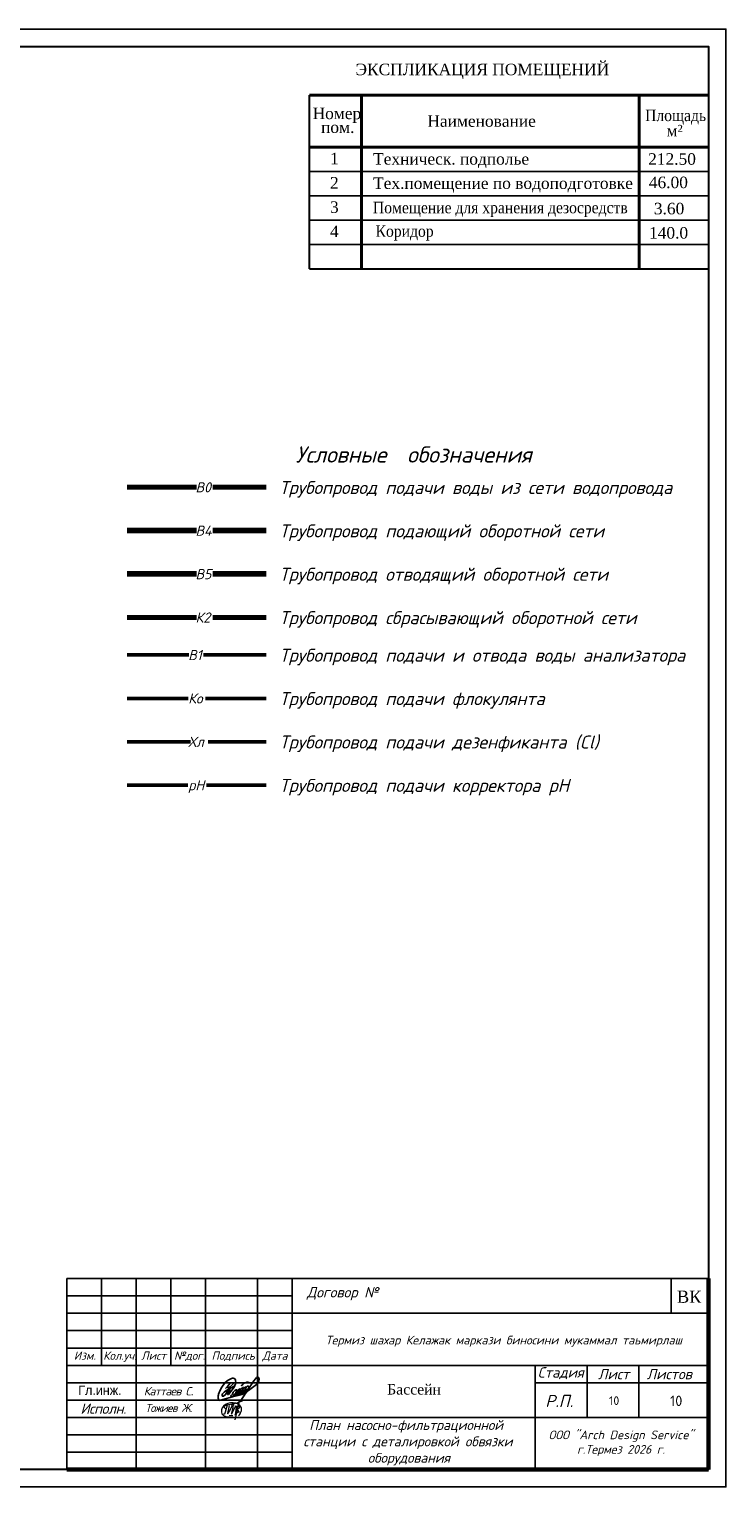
# Model space of a CAD drawing. Extents: x 4114239 to 5838486, y 780458 to 1383318.
# Tile 11 of 231: x 4347939 to 4368024, y 953781 to 995781. Entities that reach past the tile are written whole.
import ezdxf
from ezdxf.enums import TextEntityAlignment as Align

# ---------------------------------------------------------------- set-up
doc = ezdxf.new("R2010")
doc.units = 0
doc.header["$MEASUREMENT"] = 0
for name, color, linetype, lineweight in [('1', 7, 'Continuous', 50), ('_0', 7, 'Continuous', 15), ('BRAVARIJA', 5, 'Continuous', 35), ('Farmat', 7, 'Continuous', 30), ('Layer1', 7, 'Continuous', 40), ('SPEC', 4, 'Continuous', 50), ('разм', 7, 'Continuous', 18), ('Стена', 161, 'Continuous', 30), ('ФВС-3', 7, 'Continuous', 25), ('ШТАМП', 7, 'Continuous', 35)]:
    doc.layers.add(name, color=color, linetype=linetype, lineweight=lineweight)
for name, color, linetype in [('liniya', 7, 'Continuous'), ('RURY-CIENKIE', 5, 'Continuous'), ('КЖ_ФОРМАТЫ', 7, 'Continuous'), ('экспл.пом.', 5, 'Continuous')]:
    doc.layers.add(name, color=color, linetype=linetype)
doc.styles.add('GOST_P', font='isocpeui.ttf')
doc.styles.add('MyStyle', font='isocpeur.ttf', dxfattribs={"height": 400})
doc.styles.add('NIA', font='times.ttf')
doc.styles.add('OOO-Kazar', font='txt')
doc.styles.add('TIMES', font='times.ttf', dxfattribs={"height": 3})
doc.styles.add('V@ler@Live', font='isocpeui.ttf')
doc.styles.add('ГОСТ 350', font='isocpeui.ttf', dxfattribs={"height": 350})

# ---------------------------------------------------------------- blocks, each defined once
blk = doc.blocks.new('gfnfd')
at = {"layer": '_0', "color": 5, "ltscale": 100}
for points in [[(6520801, 2413192), (6520834, 2413192)], [(6520818, 2413294), (6520848, 2413294)]]:
    blk.add_lwpolyline(points, dxfattribs=at)
blk.add_arc((6518800, 2413812), 2051, 342.7953, 345.3289, dxfattribs=at)
for points in [[(6520891, 2413186), (6520915, 2413229), (6520915, 2413269), (6520746, 2413281), (6520730, 2413208), (6520827, 2413173)], [(6520765, 2413255), (6520754, 2413268), (6520847, 2413305), (6520939, 2413339)], [(6520800, 2413285), (6520787, 2413205), (6520836, 2413285), (6520823, 2413202), (6520866, 2413283), (6520858, 2413196), (6520895, 2413322), (6520855, 2413150)], [(6520760, 2413206), (6520746, 2413203)], [(6520888, 2413288), (6520900, 2413266), (6520879, 2413250), (6520895, 2413224), (6520870, 2413213), (6520870, 2413207)]]:
    blk.add_spline(points, degree=3, dxfattribs=at)
blk = doc.blocks.new('rrwerewrewrewrew')
at = {"color": 5}
for points in [[(387872, 564817), (385461, 560165, 0.55556748), (386382, 560107), (391670, 566719), (392907, 570003, 0.16524673), (392907, 572723, 0.43735193), (390680, 575054, 0.1925367), (387853, 574100), (386571, 573489), (385290, 572586), (383117, 570710), (380078, 566719), (378699, 564105), (377285, 560326), (377078, 559578, 0.07852278), (377003, 555809, 0.23019417), (377694, 554621, 0.0887128), (377781, 554616, 0.0887128), (379419, 554812, 0.0887128), (381084, 555304), (390088, 557920), (399004, 560086), (402154, 561376)], [(387980, 570424), (385421, 567493, 0.22899883), (385508, 566433, 0.41488709), (386276, 566280), (387929, 567230), (391574, 570827), (387929, 567230), (383602, 559965), (381685, 558391), (380818, 558391), (380448, 559062), (380582, 559876), (380932, 560780), (382245, 562139), (384351, 563843), (392166, 568035)], [(390507, 558635), (395529, 562210), (397057, 563852), (397766, 564614), (397257, 565308), (395804, 564684), (393930, 562390), (393187, 560845, 0.24255711), (393041, 559580, 0.40328304), (393704, 559264), (399431, 563972), (400603, 565962), (400228, 566548), (398635, 565939), (397633, 564795), (395782, 562481), (395782, 560295), (396385, 560295), (399478, 562450), (401915, 565049, 0.04813408), (402290, 566969, 0.1195267), (400636, 565910), (398470, 562543), (398470, 560904), (398892, 560600), (405033, 566245, 0.12154345), (405033, 567557, 0.35845704), (404400, 567908, 0.15003716), (402713, 566737), (401915, 565049), (401358, 564455, 0.10332709), (401119, 561843, 0.57533837), (401471, 561164, 0.15295213), (402959, 561934), (404869, 563552), (412161, 569153), (414224, 572291), (414531, 574421), (414044, 575728), (413253, 576151), (412242, 575691), (411129, 574552), (409777, 572512), (406098, 567138), (396979, 553520)], [(398349, 567683, -0.17239952), (399516, 569357, -0.09374717), (402528, 571150, -0.27811873), (405794, 570727)], [(393348, 564247, 0.15829732), (390735, 562114), (389962, 560238), (388831, 559169, 0.49817329), (388831, 558274, 0.20946853), (389828, 557885), (393236, 561652), (394204, 563658, 0.46432334), (393929, 564350), (393348, 564299), (393348, 564247)]]:
    blk.add_lwpolyline(points, format="xyb", dxfattribs=at)
blk.add_lwpolyline([(385421, 567493), (383513, 565557)], dxfattribs=at)

msp = doc.modelspace()

# ---------------------------------------------------------------- linework, layer by layer
at = {"color": 1, "linetype": 'Continuous', "lineweight": 80}
for p, q in [((4352763.1947, 980082.2971), (4350764.1947, 980082.2971)), ((4354775.6947, 980082.2971), (4353230.6947, 980082.2971))]:
    msp.add_line(p, q, dxfattribs=at)
at = {"color": 42, "lineweight": 70, "ltscale": 33.333333}
for p, q in [((4352763.1947, 978832.2971), (4350764.1947, 978832.2971)), ((4354775.6947, 978832.2971), (4353230.6947, 978832.2971))]:
    msp.add_line(p, q, dxfattribs=at)
at = {"color": 7, "linetype": 'Continuous'}
for p, q in [((4349024.0252, 959780.7301), (4367524.0252, 959780.7301)), ((4349024.0252, 954280.7301), (4349024.0252, 959780.7301)), ((4350024.0252, 957280.7301), (4350024.0252, 959780.7301)), ((4351024.0252, 954280.7301), (4351024.0252, 959780.7301)), ((4352024.0252, 957280.7301), (4352024.0252, 959780.7301)), ((4353024.0252, 954280.7301), (4353024.0252, 959780.7301)), ((4354524.0252, 954280.7301), (4354524.0252, 959780.7301)), ((4355524.0252, 954280.7301), (4355524.0252, 959780.7301)), ((4355524.0252, 958780.7301), (4367524.0252, 958780.7301)), ((4349024.0252, 957780.7301), (4355524.0252, 957780.7301)), ((4349024.0252, 957280.7301), (4355524.0252, 957280.7301)), ((4355524.0252, 957280.7301), (4367524.0252, 957280.7301)), ((4362524.0252, 957280.7301), (4362524.0252, 954280.7301)), ((4364024.0252, 955780.7301), (4364024.0252, 957280.7301)), ((4365518.1875, 955780.7301), (4365518.1875, 957280.7301)), ((4362524.0252, 956780.7301), (4367524.0252, 956780.7301)), ((4355524.0252, 955780.7301), (4367524.0252, 955780.7301))]:
    msp.add_line(p, q, dxfattribs=at)
at = {"linetype": 'ByBlock', "ltscale": 0.1}
msp.add_line((4366444.026, 959780.7301), (4366444.026, 958780.7301), dxfattribs=at)
msp.add_lwpolyline([(4349024.0252, 959780.7301), (4367524.0252, 959780.7301), (4367524.0252, 954280.7301), (4349024.0252, 954280.7301)], close=True, dxfattribs=at)
at = {"color": 7, "linetype": 'Continuous'}
for points in [[(4349024.0252, 959280.7301), (4355524.0252, 959280.7301)], [(4349024.0252, 958780.7301), (4355524.0252, 958780.7301)], [(4349024.0252, 958280.7301), (4355524.0252, 958280.7301)], [(4349024.0252, 956780.7301), (4355524.0252, 956780.7301)], [(4349024.0252, 956280.7301), (4355524.0252, 956280.7301)], [(4349024.0252, 955780.7301), (4355524.0252, 955780.7301)], [(4349024.0252, 955280.7301), (4355524.0252, 955280.7301)], [(4349024.0252, 954780.7301), (4355524.0252, 954780.7301)]]:
    msp.add_lwpolyline(points, dxfattribs=at)
at = {"layer": 'BRAVARIJA', "lineweight": 80}
for p, q in [((4352763.1947, 981332.2971), (4350764.1947, 981332.2971)), ((4354775.6947, 981332.2971), (4353230.6947, 981332.2971))]:
    msp.add_line(p, q, dxfattribs=at)
at = {"layer": 'Farmat', "color": 0, "linetype": 'ByBlock', "lineweight": 30}
msp.add_lwpolyline([(4310624.0252, 995280.7301), (4367524.0252, 995280.7301), (4367524.0252, 954280.7301), (4310624.0252, 954280.7301)], close=True, dxfattribs=at)
at = {"layer": 'Layer1', "color": 134, "lineweight": 50, "true_color": 0x219c89}
for p, q in [((4352543.9536, 977749.5412), (4350764.1947, 977749.5412)), ((4354775.6947, 977749.5412), (4352963.3441, 977749.5412))]:
    msp.add_line(p, q, dxfattribs=at)
at = {"layer": 'RURY-CIENKIE', "color": 92, "lineweight": 50, "true_color": 0x00c200}
for p, q in [((4352524.2354, 976499.5412), (4350764.1947, 976499.5412)), ((4354775.6947, 976499.5412), (4353025.0302, 976499.5412))]:
    msp.add_line(p, q, dxfattribs=at)
at = {"layer": 'RURY-CIENKIE', "color": 42, "lineweight": 50, "true_color": 0xc2810f}
for p, q in [((4352590.139, 975249.5412), (4350764.1947, 975249.5412)), ((4354775.6947, 975249.5412), (4353104.1133, 975249.5412))]:
    msp.add_line(p, q, dxfattribs=at)
at = {"layer": 'RURY-CIENKIE', "color": 6, "lineweight": 50, "true_color": 0xf623e8}
for p, q in [((4352515.5055, 973999.5412), (4350764.1947, 973999.5412)), ((4354775.6947, 973999.5412), (4353055.8349, 973999.5412))]:
    msp.add_line(p, q, dxfattribs=at)
at = {"layer": 'SPEC', "color": 132, "lineweight": 70, "true_color": 0x00b3b3}
for p, q in [((4352763.1947, 982582.2971), (4350764.1947, 982582.2971)), ((4354775.6947, 982582.2971), (4353230.6947, 982582.2971))]:
    msp.add_line(p, q, dxfattribs=at)
at = {"layer": 'КЖ_ФОРМАТЫ', "color": 0, "linetype": 'Continuous', "lineweight": 60, "ltscale": 100}
for p, q in [((4367524.0252, 954280.7301), (4367524.0252, 959780.7301)), ((4349024.0252, 954280.7301), (4367524.0252, 954280.7301))]:
    msp.add_line(p, q, dxfattribs=at)
at = {"layer": 'разм', "color": 0, "lineweight": 25, "ltscale": 0.5}
msp.add_lwpolyline([(4308624.0252, 995780.7301), (4368024.0252, 995780.7301), (4368024.0252, 953780.7301), (4308624.0252, 953780.7301)], close=True, dxfattribs=at)
at = {"layer": 'Стена', "ltscale": 10}
for q in [(4356024.0252, 993879.6235), (4367524.0252, 988879.6235)]:
    msp.add_line((4356024.0252, 988879.6235), q, dxfattribs=at)
at = {"layer": 'экспл.пом.', "color": 7, "lineweight": 40}
for p, q in [((4356024.0252, 993879.6235), (4367524.0252, 993879.6235)), ((4357524.0252, 993879.6235), (4357524.0252, 988879.6235)), ((4365524.0252, 993879.6235), (4365524.0252, 988879.6235)), ((4356024.0252, 992379.6235), (4367524.0252, 992379.6235)), ((4356024.0252, 992379.6235), (4367524.0252, 992379.6235)), ((4356024.0252, 992379.6235), (4367524.0252, 992379.6235))]:
    msp.add_line(p, q, dxfattribs=at)
at = {"layer": 'экспл.пом.', "color": 7}
for p, q in [((4356024.0252, 992379.6235), (4367524.0252, 992379.6235)), ((4356024.0252, 991679.6235), (4367524.0252, 991679.6235)), ((4356024.0252, 990979.6235), (4367524.0252, 990979.6235)), ((4356024.0252, 990279.6235), (4367524.0252, 990279.6235)), ((4356024.0252, 989579.6235), (4367524.0252, 989579.6235)), ((4356024.0252, 988879.6235), (4367524.0252, 988879.6235))]:
    msp.add_line(p, q, dxfattribs=at)

# ---------------------------------------------------------------- block references
at = {"color": 6, "xscale": 0.03125, "yscale": 0.03125, "zscale": 0.03125}
msp.add_blockref('rrwerewrewrewrew', (4341612.3881, 938940.9247), dxfattribs=at)
at = {"layer": '_0', "xscale": 3, "yscale": 3, "zscale": 3}
msp.add_blockref('gfnfd', (-15208695.3083, -6283734.9029), dxfattribs=at)

# ---------------------------------------------------------------- texts
at = {"style": 'TIMES'}
for s, p in [('ЭКСПЛИКАЦИЯ ПОМЕЩЕНИЙ', (4357348.3912, 994454.2169)), ('Номер', (4356110.5251, 993188.3276)), ('пом.', (4356354.5033, 992790.1707)), ('Наименование', (4359419.0593, 992967.9625)), ('м² ', (4366313.8539, 992691.3428)), ('1', (4356612.6301, 991888.1921)), ('Техническ. подполье', (4357854.3674, 991877.166)), ('2', (4356612.6301, 991188.1921)), ('Тех.помещение по водоподготовке', (4357854.3674, 991177.166)), ('3', (4356612.6301, 990488.1921)), ('4', (4356612.6301, 989788.1921))]:
    msp.add_text(s, height=331.632, dxfattribs=at).set_placement(p)
at = {"style": 'TIMES', "width": 0.9}
for s, p in [('Площадь', (4365695.5534, 993131.0522)), ('Помещение для хранения дезосредств ', (4357849.3246, 990475.0728)), ('Коридор', (4357926.1727, 989797.0149))]:
    msp.add_text(s, height=331.632, dxfattribs=at).set_placement(p)
at = {"color": 1, "style": 'TIMES'}
for s, p in [('212.50', (4365783.3551, 991873.3104)), ('46.00', (4365803.2695, 991199.4516)), ('3.60', (4365949.1997, 990445.6794)), ('140.0', (4365809.2795, 989745.6794))]:
    msp.add_text(s, height=331.632, dxfattribs=at).set_placement(p)
at = {"ltscale": 100, "style": 'ГОСТ 350'}
msp.add_text('Условные  обозначения', height=468, dxfattribs=at).set_placement((4359025.2301, 983291.3356), align=Align.CENTER)
at = {"insert": (4366614.193, 959433.6671), "char_height": 350, "attachment_point": 1}
msp.add_mtext('{\\fTimes New Roman|b0|i0|c204|p18;ВК}', dxfattribs=at)
at = {"lineweight": -3, "insert": (4358260.0361, 956739.9071), "char_height": 300, "width": 1733.650506, "attachment_point": 1, "style": 'NIA'}
msp.add_mtext('\\pxi0.005;{\\C0;Бассейн}', dxfattribs=at)
at = {"insert": (4351244.0252, 956536.0447), "char_height": 240, "width": 2180, "attachment_point": 4}
msp.add_mtext('{\\fISOCPEUR|b0|i1|c204|p34;\\T0.9;Каттаев С}.', dxfattribs=at)
at = {"attachment_point": 1, "style": 'MyStyle'}
for width, insert, char_height in [(541.266485, (4364655.5184, 956388.942), 250), (968.847201, (4366414.1204, 956408.5406), 300)]:
    msp.add_mtext_dynamic_manual_height_columns('10', width=width, gutter_width=1250, heights=[0], dxfattribs=dict(at, insert=insert, char_height=char_height))
at = {"color": 0, "lineweight": 15, "insert": (4347511.9333, 955703.1218), "char_height": 283.287977, "width": 19998.194193, "attachment_point": 1, "style": 'V@ler@Live'}
msp.add_mtext('\\pxi30.00939;План насосно-фильтрационной \\P\\pi29.41706;станции с деталировкой обвязки \\P\\pi35.97399;оборудования  ', dxfattribs=at)
at = {"layer": '1', "ltscale": 20, "style": 'GOST_P'}
for s, p in [('В0', (4352734.542, 982432.7914)), ('В5', (4352734.542, 979932.7914)), ('К2', (4352734.542, 978682.7914)), ('В1', (4352524.7568, 977600.0355)), ('Ко', (4352524.7568, 976350.0355)), ('Хл', (4352524.7568, 975100.0355)), ('рН', (4352524.7568, 973850.0355))]:
    msp.add_text(s, height=292.5, dxfattribs=at).set_placement(p)
at = {"layer": 'BRAVARIJA', "lineweight": 60, "style": 'GOST_P'}
msp.add_text('В4', height=292.5, dxfattribs=at).set_placement((4352734.542, 981182.7914))
at = {"layer": 'liniya', "insert": (4349356.0396, 956698.6046), "char_height": 270, "width": 1161.892161, "attachment_point": 1}
msp.add_mtext('Гл.инж.', dxfattribs=at)
at = {"layer": 'ФВС-3', "color": 0, "linetype": 'Continuous', "lineweight": 5, "style": 'OOO-Kazar'}
for s, insert, char_height, attachment_point in [('{\\fISOCPEUR|b0|i1|c204|p34;Договор №}', (4356974.5012, 959155.8138), 300, 8), ('{\\fISOCPEUR|b0|i1|c204|p34;Изм.}', (4349543.3813, 957681.159), 240, 2), ('{\\fISOCPEUR|b0|i1|c204|p34;Кол.уч.}', (4350555.4163, 957681.159), 240, 2), ('{\\fISOCPEUR|b0|i1|c204|p34;Лист}', (4351527.515, 957681.159), 240, 2), ('{\\fISOCPEUR|b0|i1|c204|p34;№дог.}', (4352563.4064, 957681.159), 240, 2), ('{\\fISOCPEUR|b0|i1|c204|p34;Подпись}', (4353820.4914, 957681.159), 240, 2), ('{\\fISOCPEUR|b0|i1|c204|p34;Дата}', (4355025.1333, 957681.159), 240, 2), ('{\\fISOCPEUR|b0|i1|c204|p34;Стадия}', (4363265.1621, 956880.7301), 300, 8), ('{\\fISOCPEUR|b0|i1|c204|p34;Лист }', (4364789.3817, 956880.7301), 300, 8), ('{\\fISOCPEUR|b0|i1|c204|p34;Листов }', (4366393.3889, 956880.7301), 300, 8), ('{\\fISOCPEUR|b0|i1|c204|p34;Р.П.}', (4363219.8936, 956080.7301), 350, 8), ('{\\fISOCPEUR|b0|i1|c204|p34;\\T0.95;Исполн.}', (4350075.8822, 956184.4786), 300, 2)]:
    msp.add_mtext(s, dxfattribs=dict(at, insert=insert, char_height=char_height, attachment_point=attachment_point))
at = {"layer": 'ФВС-3', "linetype": 'Continuous', "lineweight": 5, "style": 'OOO-Kazar'}
for s, insert, char_height, attachment_point in [('{\\fISOCPEUR|b0|i1|c204|p34;Термиз шахар Келажак маркази биносини мукаммал таьмирлаш\\P  }', (4361623.686, 957399.3162), 250, 8), ('{\\fISOCPEUR|b0|i1|c204|p34;\\T0.9;Тожиев Ж.}', (4351958.8385, 956167.4996), 230, 2), ('{\\fISOCPEUR|b0|i1|c204|p34;ООО "Arch Design Service"\\Pг.Термез 20\\fISOCPEUR|b0|i1|c0|p34;26\\fISOCPEUR|b0|i1|c204|p34; г.\\P  }', (4365002.918, 954251.8826), 250, 8)]:
    msp.add_mtext(s, dxfattribs=dict(at, insert=insert, char_height=char_height, attachment_point=attachment_point))
at = {"layer": 'ШТАМП', "color": 0, "style": 'GOST_P'}
for s, p in [('Трубопровод подачи воды из сети водопровода', (4355151.9105, 982386.1813)), ('Трубопровод подающий оборотной сети', (4355151.9105, 981136.1813)), ('Трубопровод отводящий оборотной сети', (4355151.9105, 979886.1813)), ('Трубопровод сбрасывающий оборотной сети', (4355151.9105, 978636.1813)), ('Трубопровод подачи и отвода воды анализатора', (4355151.9105, 977553.4255)), ('Трубопровод подачи флокулянта', (4355151.9105, 976303.4255)), ('Трубопровод подачи дезенфиканта (Cl)', (4355151.9105, 975053.4255)), ('Трубопровод подачи корректора рН', (4355151.9105, 973803.4255))]:
    msp.add_text(s, height=374.4, dxfattribs=at).set_placement(p)

doc.saveas('drawing.dxf')
